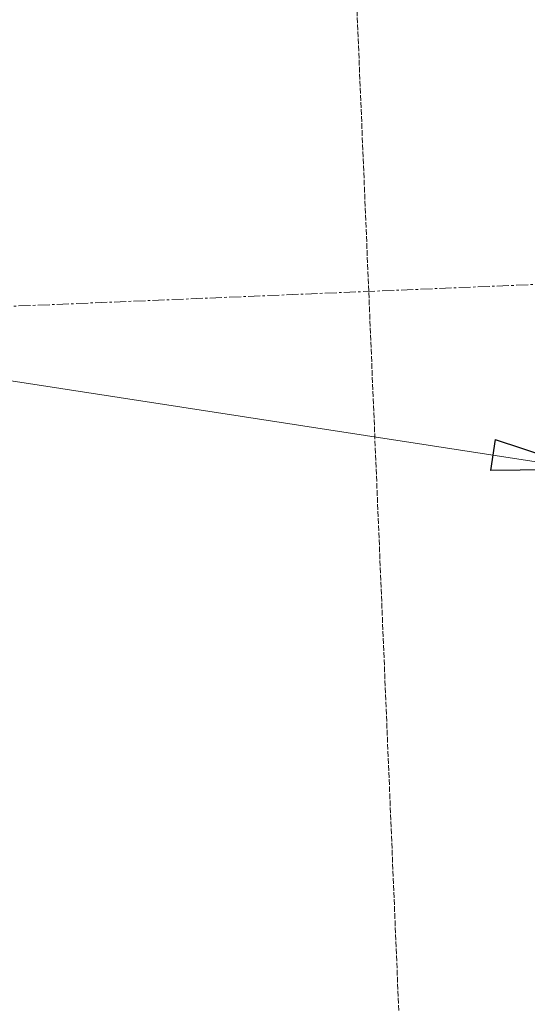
# Model space of a CAD drawing. Header units: millimetres. Extents: x -15129 to 9171, y -18789 to 5877.
# Tile 106 of 256: x -12144 to -11875, y -5747 to -5224. Entities that reach past the tile are written whole.
import ezdxf

# ---------------------------------------------------------------- set-up
doc = ezdxf.new("R2010")
doc.units = ezdxf.units.MM
doc.linetypes.add('ACAD_ISO02W100', pattern=[15, 12, -3])
doc.linetypes.add('CENTER', pattern=[50.8, 31.75, -6.35, 6.35, -6.35])
doc.layers.add('AS_Sciany betonowe', color=252, linetype='Continuous')

msp = doc.modelspace()

# ---------------------------------------------------------------- linework, layer by layer
at = {"color": 5, "linetype": 'CENTER', "lineweight": 13, "ltscale": 0.2}
msp.add_line((-13078.55, -5414.84, 76020), (-9700.86, -5273.96, 38010), dxfattribs=at)
at = {"color": 7, "lineweight": 13}
msp.add_line((-11843.59, -5462.74), (-12231.54, -5402.84), dxfattribs=at)
at = {"color": 0, "linetype": 'ByBlock', "lineweight": -2}
for p, q in [((-11891.73, -5446.87), (-11894.28, -5463.35)), ((-11891.73, -5446.87), (-11843.59, -5462.74)), ((-11843.59, -5462.74), (-11894.28, -5463.35))]:
    msp.add_line(p, q, dxfattribs=at)
at = {"layer": 'AS_Sciany betonowe', "color": 145, "linetype": 'ACAD_ISO02W100', "lineweight": 13, "ltscale": 0.25}
msp.add_line((-12131.54, -1228.6), (-11477.93, -16899.65), dxfattribs=at)

doc.saveas('drawing.dxf')
